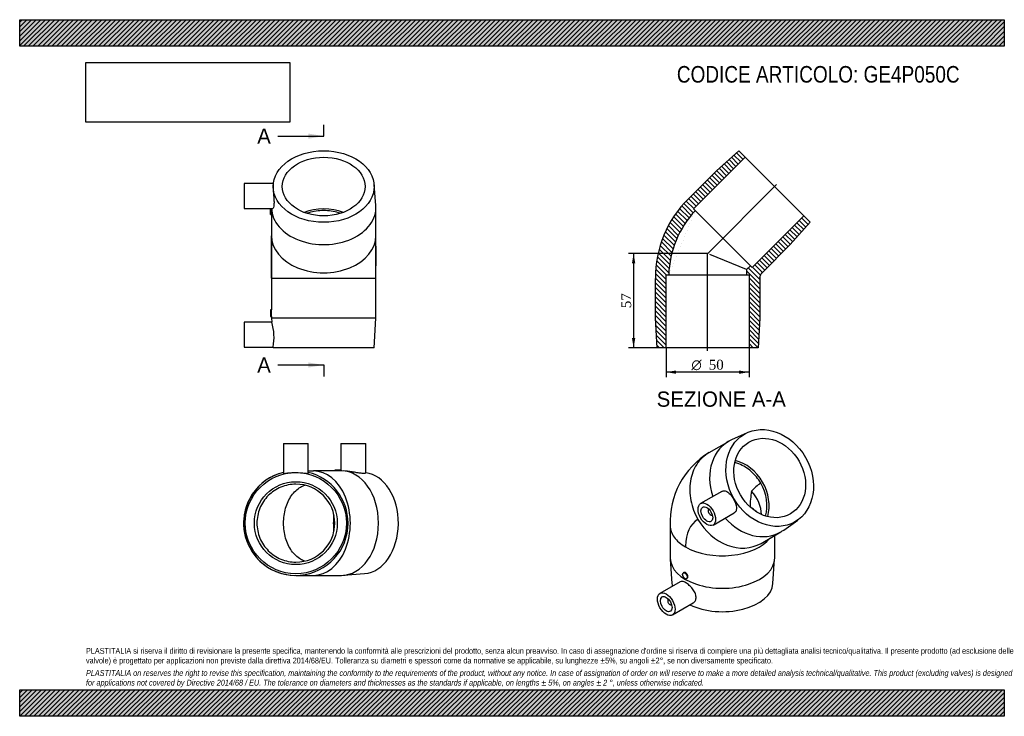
# Model space of a CAD drawing. Header units: millimetres. Extents: x 0 to 594, y 0 to 420.
import ezdxf
from ezdxf.enums import TextEntityAlignment as Align
from ezdxf.lldxf.tags import DXFTag

# ---------------------------------------------------------------- set-up
doc = ezdxf.new("R2010")
doc.units = ezdxf.units.MM
doc.header["$LTSCALE"] = 2
for name, color, linetype in [('Default', 7, 'Continuous'), ('DV4_Default', 7, 'Continuous'), ('GE4P050C', 7, 'Continuous')]:
    doc.layers.add(name, color=color, linetype=linetype)
doc.styles.add('SEACAD_Solid_Edge_ANSI', font='seans.ttf')
doc.styles.add('SEACAD_Solid_Edge_ANSI1_Symbols', font='semeca1.ttf')
doc.styles.add('SEACAD_Times_New_Roman', font='times.ttf')
tags = doc.linetypes.add('CENTER2', pattern=[28.575, 19.05, -3.175, 3.175, -3.175]).pattern_tags.tags
tags[10:11] = [DXFTag(74, 4), DXFTag(75, 0), DXFTag(340, '0'), DXFTag(46, 0.0), DXFTag(50, 0.0), DXFTag(44, 0.0), DXFTag(45, 0.0)]
tags[8:9] = [DXFTag(74, 4), DXFTag(75, 0), DXFTag(340, '0'), DXFTag(46, 0.0), DXFTag(50, 0.0), DXFTag(44, 0.0), DXFTag(45, 0.0)]
tags[6:7] = [DXFTag(74, 4), DXFTag(75, 0), DXFTag(340, '0'), DXFTag(46, 0.0), DXFTag(50, 0.0), DXFTag(44, 0.0), DXFTag(45, 0.0)]
tags[4:5] = [DXFTag(74, 4), DXFTag(75, 0), DXFTag(340, '0'), DXFTag(46, 0.0), DXFTag(50, 0.0), DXFTag(44, 0.0), DXFTag(45, 0.0)]
doc.dimstyles.new('ANSImm', dxfattribs={"dimtxt": 6, "dimasz": 6, "dimexe": 3, "dimexo": 0, "dimgap": 1.5, "dimtad": 1, "dimdsep": 46, "dimtxsty": 'SEACAD_Times_New_Roman', "dimblk1": '_SE_FILLED', "dimblk2": '_SE_FILLED', "dimsah": 1, "dimcen": 3, "dimazin": 0, "dimtfac": 0.85, "dimtdec": 3, "dimtofl": 0, "dimtmove": 0, "dimatfit": 3, "dimfxl": 1, "dimarcsym": 0})
picture_1 = doc.add_image_def('image1.jpg', size_in_pixel=(4302, 1260))

# ---------------------------------------------------------------- blocks, each defined once
blk = doc.blocks.new('SE')
at = {"layer": 'GE4P050C', "color": 7, "linetype": 'Continuous'}
for p, q in [((438.96, 170.99), (429.52, 166.69)), ((427.72, 165.77), (415.78, 158.87)), ((423.49, 135.61), (410.78, 128.27)), ((415.82, 124.83), (415.79, 124.82)), ((417.79, 121.35), (417.82, 121.37)), ((418.28, 115.28), (430.99, 122.62)), ((392.47, 114.91), (392.47, 95.38)), ((460.92, 112.3), (469.37, 118.33)), ((447.22, 104.28), (459.22, 111.21)), ((455.47, 95.38), (455.47, 109.04)), ((392.5, 94.67), (393.5, 80)), ((454.45, 80), (455.45, 94.67)), ((400.72, 86.72), (400.35, 86.5)), ((402.35, 83.04), (402.72, 83.25)), ((398.45, 81.15), (386.28, 74.12)), ((391.32, 70.68), (391.29, 70.66)), ((393.29, 67.2), (393.32, 67.21)), ((393.78, 61.13), (406.38, 68.4))]:
    blk.add_line(p, q, dxfattribs=at)
for centre, radius, start, end in [((440.92, 117.37), 48.51, 120.94437, 182.97031), ((460.91, 118.99), 25.61, 122.64002, 139.11151), ((501.08, 125.02), 60.49, 169.77589, 178.88242)]:
    blk.add_arc(centre, radius, start, end, dxfattribs=at)
for centre, major_axis, ratio in [((452.47, 143.68), (15.25, -26.41), 0.816497), ((452.47, 143.68), (12.5, -21.65), 0.816497), ((414.53, 121.78), (-3.75, 6.5), 0.57735), ((414.53, 121.78), (-2.5, 4.33), 0.57735), ((401.35, 84.77), (-1, 1.73), 0.57735), ((390.03, 67.62), (3.75, -6.5), 0.57735), ((390.03, 67.62), (2.5, -4.33), 0.57735)]:
    blk.add_ellipse(centre, major_axis=major_axis, ratio=ratio, dxfattribs=at)
for centre, major_axis, ratio, start_param, end_param in [((443.47, 138.49), (15.75, -27.28), 0.816497, 3.062944, 4.471985), ((430.47, 130.98), (-12.5, 21.65), 0.816497, 3.813211, 5.611567), ((430.47, 130.98), (-11.75, 20.35), 0.816497, 3.80046, 4.711545), ((423.97, 127.23), (-21.71, 12.53), 0.717439, 3.539695, 4.259911), ((416.79, 123.08), (-1, 1.73), 0.57735, 0, 3.170323), ((416.79, 123.08), (-1, 1.73), 0.57735, 6.254455, 6.283185), ((423.97, 116.61), (-23.5, 0), 0.57735, 3.668974, 3.915631), ((443.47, 138.49), (15.75, -27.28), 0.816497, 4.952793, 6.283185), ((426.8, 87.87), (17.75, -30.74), 0.57735, 3.133257, 3.921588), ((431.47, 131.56), (-15.75, 27.28), 0.816497, 1.570796, 3.141593), ((423.97, 114.98), (-31.5, 0), 0.57735, 0.785398, 2.71011), ((443.47, 138.49), (15.75, -27.28), 0.816497, 0, 0.078648), ((426.8, 87.87), (-17.75, 30.74), 0.57735, 0.779995, 0.793735), ((423.97, 95.38), (-31.5, 0), 0.57735, 0, 3.141593), ((423.97, 80.69), (-30.5, 0), 0.57735, 0.039294, 0.129271), ((423.97, 80.69), (-30.5, 0), 0.57735, 0.870965, 3.102299), ((392.29, 68.93), (1, -1.73), 0.57735, 3.112863, 6.283185), ((392.29, 68.93), (1, -1.73), 0.57735, 0, 0.02873)]:
    blk.add_ellipse(centre, major_axis=major_axis, ratio=ratio, start_param=start_param, end_param=end_param, dxfattribs=at)
for points, knots in [([(415.78, 158.87), (414.33, 158.03), (412.96, 157.01), (410.48, 154.64), (409.39, 153.31), (407.49, 150.4), (406.68, 148.8), (405.4, 145.4), (404.93, 143.63), (404.32, 139.92), (404.19, 137.97), (404.28, 134.07), (404.5, 132.11), (405.67, 126.18), (407.15, 122.27), (409.2, 118.7)], [0.5001526, 0.5001526, 0.5001526, 0.5001526, 0.5625, 0.5625, 0.625, 0.625, 0.6875, 0.6875, 0.75, 0.75, 0.8125, 0.8125, 0.875, 0.875, 1, 1, 1, 1]), ([(447.1, 140.56), (446.33, 141.89), (445.46, 143.14), (443.54, 145.5), (442.47, 146.61), (440.22, 148.59), (439.04, 149.47), (436.55, 150.99), (435.25, 151.63), (433.1, 152.45), (432.25, 152.71), (431.4, 152.91)], [0, 0, 0, 0, 0.0625, 0.0625, 0.125, 0.125, 0.1875, 0.1875, 0.25, 0.25, 0.2901246, 0.2901246, 0.2901246, 0.2901246]), ([(423.49, 135.61), (424.01, 135.91), (424.6, 136.03), (425.82, 135.89), (426.47, 135.62), (427.11, 135.18)], [0.8761532, 0.8761532, 0.8761532, 0.8761532, 0.9375, 0.9375, 1, 1, 1, 1]), ([(427.11, 135.18), (427.75, 134.75), (428.38, 134.16), (429.57, 132.75), (430.14, 131.94), (431.61, 129.39), (432.31, 127.52), (432.49, 125.22), (432.4, 124.53), (431.92, 123.38), (431.53, 122.93), (430.99, 122.62)], [0, 0, 0, 0, 0.0625, 0.0625, 0.125, 0.125, 0.25, 0.25, 0.3125, 0.3125, 0.3746454, 0.3746454, 0.3746454, 0.3746454]), ([(392.47, 114.85), (392.48, 113.69), (392.68, 112.53), (393.47, 110.24), (394.08, 109.08), (395.65, 106.9), (396.62, 105.86), (398.9, 103.89), (400.24, 102.95), (401.7, 102.12)], [0.7511577, 0.7511577, 0.7511577, 0.7511577, 0.8125, 0.8125, 0.875, 0.875, 0.9375, 0.9375, 1, 1, 1, 1]), ([(403.16, 84.18), (403.16, 84.61), (402.99, 85.12), (402.45, 86.01), (402.07, 86.39), (401.33, 86.82), (400.97, 86.86), (400.72, 86.72), (400.72, 86.72), (400.72, 86.72)], [0, 0, 0, 0, 0.125, 0.125, 0.25, 0.25, 0.375, 0.375, 0.3750897, 0.3750897, 0.3750897, 0.3750897]), ([(406.38, 68.4), (406.92, 68.72), (407.37, 69.2), (407.96, 70.41), (408.09, 71.13), (408, 72.7), (407.79, 73.54), (407.06, 75.2), (406.55, 76.03), (405.36, 77.59), (404.67, 78.32), (403.25, 79.58), (402.51, 80.13), (401.12, 80.93), (400.46, 81.2), (399.32, 81.42), (398.84, 81.37), (398.46, 81.15), (398.46, 81.15), (398.45, 81.15)], [0.250057, 0.250057, 0.250057, 0.250057, 0.3125, 0.3125, 0.375, 0.375, 0.4375, 0.4375, 0.5, 0.5, 0.5625, 0.5625, 0.625, 0.625, 0.6875, 0.6875, 0.75, 0.75, 0.7505109, 0.7505109, 0.7505109, 0.7505109])]:
    blk.add_open_spline(points, degree=3, knots=knots, dxfattribs=at)
blk.add_open_spline([(402.72, 83.25), (402.99, 83.41), (403.16, 83.75), (403.16, 84.18)], degree=3, dxfattribs=at)
blk = doc.blocks.new('SE1')
at = {"layer": 'GE4P050C', "color": 7, "linetype": 'Continuous'}
for p, q in [((159.09, 164.46), (174.09, 164.46)), ((159.09, 164.46), (159.09, 146.48)), ((174.09, 146.48), (174.09, 164.46)), ((193.74, 164.46), (208.74, 164.46)), ((193.74, 164.46), (193.74, 148.46)), ((208.74, 146.65), (208.74, 164.46)), ((174.09, 147.96), (177.2, 147.96)), ((190.65, 147.96), (177.2, 147.96)), ((194.05, 148.46), (190.05, 148.46)), ((190.05, 148.46), (190.05, 147.96)), ((194.05, 147.93), (194.05, 148.46)), ((194.17, 147.96), (194.05, 147.96)), ((197.32, 147.76), (195.4, 147.91)), ((166.59, 84.96), (177.2, 84.96)), ((177.2, 84.96), (194.17, 84.96)), ((195.4, 85.01), (208.09, 86.01))]:
    blk.add_line(p, q, dxfattribs=at)
for radius in [30.5, 25]:
    blk.add_circle((166.59, 116.46), radius, dxfattribs=at)
for radius, start, end in [(31.5, 103.77415, 360), (31.5, 103.77184, 270), (31.5, 0, 76.22585), (23.5, 270.04836, 89.95164)]:
    blk.add_arc((166.59, 116.46), radius, start, end, dxfattribs=at)
for centre, major_axis, start_param, end_param in [((177.2, 116.46), (0, 31.5), 3.141584, 6.283185), ((194.17, 116.46), (0, 31.5), 3.141593, 6.283185), ((206.89, 116.46), (0, -30.5), 0.055584, 3.056026), ((206.89, 116.46), (0, -25), 4.513601, 4.911177)]:
    blk.add_ellipse(centre, major_axis=major_axis, ratio=0.707107, start_param=start_param, end_param=end_param, dxfattribs=at)
for points, knots in [([(159.09, 146.48), (159.09, 146.43), (159.28, 146.42), (160.01, 146.49), (160.57, 146.56), (161.27, 146.64)], [0.8761532, 0.8761532, 0.8761532, 0.8761532, 0.9375, 0.9375, 1, 1, 1, 1]), ([(161.27, 146.64), (161.96, 146.73), (162.79, 146.82), (164.61, 146.95), (165.59, 146.99), (168.54, 146.99), (170.5, 146.81), (172.58, 146.56), (173.14, 146.49), (173.9, 146.42), (174.09, 146.42), (174.09, 146.48)], [0, 0, 0, 0, 0.0625, 0.0625, 0.125, 0.125, 0.25, 0.25, 0.3125, 0.3125, 0.3746454, 0.3746454, 0.3746454, 0.3746454]), ([(193.46, 147.9), (193.09, 147.9), (192.57, 147.91), (191.52, 147.94), (191, 147.96), (190.63, 147.96), (190.63, 147.96), (190.63, 147.96)], [0, 0, 0, 0, 0.125, 0.125, 0.25, 0.25, 0.2500863, 0.2500863, 0.2500863, 0.2500863]), ([(208.74, 146.65), (208.74, 146.56), (208.54, 146.49), (207.79, 146.42), (207.23, 146.42), (205.83, 146.54), (205, 146.65), (203.19, 146.92), (202.22, 147.09), (200.28, 147.4), (199.29, 147.55), (198.02, 147.7), (197.66, 147.73), (197.31, 147.76)], [0.2500572, 0.2500572, 0.2500572, 0.2500572, 0.3125, 0.3125, 0.375, 0.375, 0.4375, 0.4375, 0.5, 0.5, 0.5625, 0.5625, 0.5882791, 0.5882791, 0.5882791, 0.5882791]), ([(166.61, 139.96), (165.08, 139.96), (163.53, 139.81), (160.51, 139.2), (159.05, 138.76), (154.79, 137), (152.14, 135.23), (148.89, 131.97), (147.92, 130.78), (146.21, 128.22), (145.48, 126.85), (143.73, 122.61), (143.11, 119.51), (143.11, 114.92), (143.27, 113.37), (143.87, 110.35), (144.31, 108.89), (145.49, 106.05), (146.23, 104.67), (147.93, 102.12), (148.9, 100.94), (152.18, 97.66), (154.77, 95.93), (159.05, 94.16), (160.51, 93.72), (163.52, 93.12), (165.07, 92.96), (166.61, 92.96)], [0, 0, 0, 0, 0.0625, 0.0625, 0.125, 0.125, 0.25, 0.25, 0.3125, 0.3125, 0.375, 0.375, 0.5, 0.5, 0.5625, 0.5625, 0.625, 0.625, 0.6875, 0.6875, 0.75, 0.75, 0.875, 0.875, 0.9375, 0.9375, 1, 1, 1, 1]), ([(171.95, 93.6), (171.1, 93.89), (170.26, 94.27), (168.45, 95.33), (167.49, 96.05), (165.68, 97.76), (164.82, 98.75), (162.53, 102), (161.28, 104.62), (160.04, 108.86), (159.72, 110.35), (159.29, 113.37), (159.18, 114.9), (159.18, 117.97), (159.29, 119.52), (159.71, 122.53), (160.02, 124), (161.27, 128.28), (162.49, 130.87), (164.81, 134.16), (165.65, 135.13), (167.45, 136.83), (168.43, 137.57), (170.25, 138.64), (171.1, 139.03), (171.96, 139.32)], [0.0746718, 0.0746718, 0.0746718, 0.0746718, 0.125, 0.125, 0.1875, 0.1875, 0.25, 0.25, 0.375, 0.375, 0.4375, 0.4375, 0.5, 0.5, 0.5625, 0.5625, 0.625, 0.625, 0.75, 0.75, 0.8125, 0.8125, 0.875, 0.875, 0.926168, 0.926168, 0.926168, 0.926168]), ([(166.84, 84.96), (166.86, 84.96), (166.95, 84.96), (167.17, 84.96), (167.38, 84.96), (167.5, 84.96)], [0.2770907, 0.2770907, 0.2770907, 0.2770907, 0.5363881, 0.7780801, 1, 1, 1, 1])]:
    blk.add_open_spline(points, degree=3, knots=knots, dxfattribs=at)
blk.add_open_spline([(194.05, 147.93), (194.05, 147.91), (193.83, 147.9), (193.46, 147.9)], degree=3, dxfattribs=at)
blk = doc.blocks.new('SE2')
at = {"layer": 'GE4P050C', "color": 7, "linetype": 'Continuous'}
for p, q in [((135.4, 321.24), (135.4, 306.24)), ((153.01, 321.24), (135.4, 321.24)), ((152.95, 320.59), (152.91, 320.09)), ((214.85, 307.91), (213.86, 320.59)), ((135.4, 306.24), (152.62, 306.24)), ((151.4, 302.55), (151.4, 306.24)), ((151.9, 306.24), (151.9, 305.96)), ((214.9, 289.7), (214.9, 306.67)), ((151.4, 302.55), (151.93, 302.55)), ((151.9, 302.55), (151.9, 289.7)), ((151.9, 264.58), (151.9, 289.7)), ((214.9, 264.58), (214.9, 289.7)), ((214.9, 287.98), (214.9, 289.63)), ((151.9, 264.09), (151.9, 264.58)), ((151.9, 264.09), (214.9, 264.09)), ((151.9, 264.09), (151.9, 245.07)), ((214.9, 264.09), (214.9, 264.58)), ((214.9, 240.09), (214.9, 264.09)), ((151.4, 245.09), (151.4, 241.09)), ((151.9, 245.09), (151.4, 245.09)), ((151.4, 241.09), (151.9, 241.09)), ((151.9, 241.09), (151.9, 240.09)), ((214.9, 240.09), (151.9, 240.09)), ((151.9, 240.09), (152.04, 237.56)), ((213.9, 222.09), (214.9, 240.09)), ((135.4, 237.59), (135.4, 222.59)), ((152.05, 237.59), (135.4, 237.59)), ((135.4, 222.59), (152.88, 222.59)), ((152.87, 222.61), (152.9, 222.09)), ((213.9, 222.09), (152.9, 222.09))]:
    blk.add_line(p, q, dxfattribs=at)
for centre, radius, start, end in [((4704.29, 283.61), 4552.39, 179.92427, 180.24571), ((-565.11, 277.27), 780.09, 359.03176, 0.78655), ((120.47, 243.09), 31.5, 356.35939, 3.64061), ((122.33, 228.42), 31.1, 349.20266, 17.157)]:
    blk.add_arc(centre, radius, start, end, dxfattribs=at)
for major_axis in [(30.5, 0), (25, 0)]:
    blk.add_ellipse((183.4, 319.4), major_axis=major_axis, ratio=0.707107, dxfattribs=at)
for centre, major_axis, start_param, end_param in [((183.4, 306.67), (-31.5, 0), 0.019258, 3.197177), ((183.4, 288.28), (-25, 0), 4.217455, 5.207323), ((183.4, 289.7), (-31.5, 0), 0, 3.141601)]:
    blk.add_ellipse(centre, major_axis=major_axis, ratio=0.707107, start_param=start_param, end_param=end_param, dxfattribs=at)
for points, knots in [([(152.91, 320.11), (152.89, 319.81), (152.88, 319.45), (152.87, 317.67), (153.05, 315.7), (153.3, 312.76), (153.37, 311.78), (153.44, 309.95), (153.44, 309.12), (153.32, 307.72), (153.22, 307.18), (152.94, 306.43), (152.78, 306.24), (152.62, 306.24), (152.62, 306.24), (152.62, 306.24)], [0.0889596, 0.0889596, 0.0889596, 0.0889596, 0.125, 0.125, 0.25, 0.25, 0.3125, 0.3125, 0.375, 0.375, 0.4375, 0.4375, 0.5, 0.5, 0.5001879, 0.5001879, 0.5001879, 0.5001879]), ([(151.9, 305.96), (151.9, 305.59), (151.92, 305.07), (151.95, 304.03), (151.97, 303.51), (151.97, 303.13)], [0.7501572, 0.7501572, 0.7501572, 0.7501572, 0.875, 0.875, 1, 1, 1, 1]), ([(193.52, 303.27), (193.15, 303.39), (192.79, 303.5), (191, 304.03), (189.51, 304.35), (186.49, 304.78), (184.97, 304.88), (181.9, 304.89), (180.34, 304.78), (177.33, 304.36), (175.86, 304.04), (174.04, 303.51), (173.65, 303.39), (173.26, 303.26)], [0.3586375, 0.3586375, 0.3586375, 0.3586375, 0.375, 0.375, 0.4375, 0.4375, 0.5, 0.5, 0.5625, 0.5625, 0.625, 0.625, 0.6424342, 0.6424342, 0.6424342, 0.6424342])]:
    blk.add_open_spline(points, degree=3, knots=knots, dxfattribs=at)
blk.add_open_spline([(151.97, 303.13), (151.97, 302.76), (151.95, 302.55), (151.93, 302.55)], degree=3, dxfattribs=at)
blk = doc.blocks.new('SE4')
at = {"color": 7, "linetype": 'Continuous', "style": 'SEACAD_Solid_Edge_ANSI'}
blk.add_text('A', height=9.2, dxfattribs=at).set_placement((143.29, 354.4), align=Align.TOP_LEFT)
blk = doc.blocks.new('SE5')
at = {"color": 7, "linetype": 'Continuous', "style": 'SEACAD_Solid_Edge_ANSI'}
blk.add_text('A', height=9.2, dxfattribs=at).set_placement((143.29, 216.41), align=Align.TOP_LEFT)
blk = doc.blocks.new('SEANNOT_GROUP')
at = {"linetype": 'Continuous'}
blk.add_hatch(color=7, dxfattribs=at).paths.add_polyline_path([(174.2, 348.26), (183.4, 349.8), (174.2, 351.33)])
at = {"color": 7, "linetype": 'Continuous'}
blk.add_lwpolyline([(155.8, 349.8), (183.4, 349.8)], dxfattribs=at)
blk = doc.blocks.new('SEANNOT_GROUP1')
at = {"linetype": 'Continuous'}
blk.add_hatch(color=7, dxfattribs=at).paths.add_polyline_path([(174.2, 210.27), (183.4, 211.81), (174.2, 213.34)])
at = {"color": 7, "linetype": 'Continuous'}
blk.add_lwpolyline([(155.8, 211.81), (183.4, 211.81)], dxfattribs=at)
blk = doc.blocks.new('SE3')
at = {"layer": 'Default', "color": 7, "linetype": 'CENTER2'}
for p, q in [((183.4, 349.8), (183.4, 356.7)), ((183.4, 211.81), (183.4, 204.91))]:
    blk.add_line(p, q, dxfattribs=at)
at = {"layer": 'Default', "color": 7, "linetype": 'CENTER2', "const_width": 0.0001}
blk.add_lwpolyline([(183.4, 349.8), (183.4, 211.81)], dxfattribs=at)
at = {"layer": 'Default'}
for name in ['SE4', 'SEANNOT_GROUP', 'SE5', 'SEANNOT_GROUP1']:
    blk.add_blockref(name, (0, 0), dxfattribs=at)
blk = doc.blocks.new('SE6')
at = {"layer": 'GE4P050C', "linetype": 'Continuous'}
h = blk.add_hatch(dxfattribs=at)
h.set_pattern_fill('LINE', scale=0.62992, angle=-45, style=0)
edge = h.paths.add_edge_path()
edge.add_line((390.01, 222.09), (390.01, 266.09))
edge.add_line((390.01, 266.09), (391.53, 266.09))
edge.add_arc((450.51, 264.39), 59, 136.65508, 178.34492, ccw=False)
edge.add_line((407.6, 304.88), (406.52, 305.96))
edge.add_line((406.52, 305.96), (437.64, 337.07))
edge.add_line((437.64, 337.07), (433.75, 340.96))
edge.add_line((433.75, 340.96), (420.31, 328.94))
edge.add_line((420.31, 328.94), (403.42, 312.05))
edge.add_arc((450.51, 264.39), 67, 134.65233, 180.34767)
edge.add_line((383.51, 263.98), (383.51, 240.09))
edge.add_line((383.51, 240.09), (384.51, 222.09))
edge.add_line((384.51, 222.09), (390.01, 222.09))
h = blk.add_hatch(dxfattribs=at)
h.set_pattern_fill('LINE', scale=0.62992, angle=-45, style=0)
edge = h.paths.add_edge_path()
edge.add_line((440.01, 266.09), (440.01, 222.09))
edge.add_line((440.01, 222.09), (445.51, 222.09))
edge.add_line((445.51, 222.09), (446.51, 240.09))
edge.add_line((446.51, 240.09), (446.51, 264.09))
edge.add_spline(control_points=[(446.51, 264.09), (446.51, 264.25), (446.51, 264.35), (446.51, 264.44), (446.51, 264.47), (446.51, 264.47), (446.51, 264.47), (446.51, 264.46), (446.51, 264.46), (446.51, 264.45), (446.51, 264.45), (446.51, 264.72), (446.54, 264.96), (446.64, 265.45), (446.72, 265.69), (446.91, 266.15), (447.02, 266.37), (447.23, 266.68), (447.3, 266.78), (447.42, 266.93), (447.46, 266.98), (447.52, 267.05), (447.54, 267.07), (447.57, 267.1), (447.58, 267.11), (447.6, 267.14), (447.61, 267.15), (447.64, 267.17), (447.64, 267.18), (447.59, 267.13), (447.69, 267.22), (447.89, 267.42)], knot_values=[0.373421, 0.373421, 0.373421, 0.373421, 0.375644, 0.375644, 0.377311, 0.377311, 0.378145, 0.378145, 0.378978, 0.378978, 0.382312, 0.382312, 0.441156, 0.441156, 0.5, 0.5, 0.558844, 0.558844, 0.588266, 0.588266, 0.602977, 0.602977, 0.610332, 0.610332, 0.61401, 0.61401, 0.617688, 0.617688, 0.622133, 0.622133, 0.626579, 0.626579, 0.626579, 0.626579], weights=[1, 1, 1, 1, 1, 1, 1, 1, 1, 1, 1, 1, 1, 1, 1, 1, 1, 1, 1, 1, 1, 1, 1, 1, 1, 1, 1, 1, 1, 1, 1, 1], degree=3, periodic=0)
edge.add_line((447.89, 267.42), (464.86, 284.39))
edge.add_line((464.86, 284.39), (476.88, 297.83))
edge.add_line((476.88, 297.83), (472.99, 301.72))
edge.add_line((472.99, 301.72), (441.88, 270.61))
edge.add_line((441.88, 270.61), (440.82, 271.67))
edge.add_line((440.82, 271.67), (438.51, 269.36))
edge.add_line((438.51, 269.36), (438.51, 266.09))
edge.add_line((438.51, 266.09), (440.01, 266.09))
at = {"layer": 'DV4_Default', "color": 7, "linetype": 'CENTER2'}
for p, q in [((414.85, 278.93), (456.55, 320.63)), ((415.01, 220.34), (415.01, 279.4))]:
    blk.add_line(p, q, dxfattribs=at)
at = {"layer": 'GE4P050C', "color": 7, "linetype": 'Continuous'}
for p, q in [((420.31, 328.94), (433.75, 340.96)), ((437.64, 337.07), (433.75, 340.96)), ((406.52, 305.96), (437.64, 337.07)), ((437.64, 337.07), (472.99, 301.72)), ((403.42, 312.05), (420.31, 328.94)), ((407.6, 304.88), (406.52, 305.96)), ((424.22, 288.27), (407.6, 304.88)), ((472.99, 301.72), (441.88, 270.61)), ((476.88, 297.83), (464.86, 284.39)), ((476.88, 297.83), (472.99, 301.72)), ((440.82, 271.67), (424.22, 288.27)), ((464.86, 284.39), (447.89, 267.42)), ((438.51, 269.36), (416.41, 278.51)), ((440.82, 271.67), (438.51, 269.36)), ((438.51, 269.36), (438.51, 266.09)), ((441.88, 270.61), (440.82, 271.67)), ((383.51, 240.09), (383.51, 263.98)), ((390.01, 222.09), (390.01, 266.09)), ((390.01, 266.09), (391.53, 266.09)), ((391.53, 266.09), (415.03, 266.09)), ((415.03, 266.09), (438.51, 266.09)), ((438.51, 266.09), (440.01, 266.09)), ((440.01, 266.09), (440.01, 222.09)), ((446.51, 264.09), (446.51, 240.09)), ((384.51, 222.09), (383.51, 240.09)), ((446.51, 240.09), (445.51, 222.09)), ((390.01, 222.09), (384.51, 222.09)), ((440.01, 222.09), (390.01, 222.09)), ((445.51, 222.09), (440.01, 222.09))]:
    blk.add_line(p, q, dxfattribs=at)
for radius, start, end in [(67, 134.65233, 180.34767), (59, 136.65508, 178.34492)]:
    blk.add_arc((450.51, 264.39), radius, start, end, dxfattribs=at)
blk.add_open_spline([(447.89, 267.42), (447.69, 267.22), (447.59, 267.13), (447.64, 267.18), (447.64, 267.17), (447.61, 267.15), (447.6, 267.14), (447.58, 267.11), (447.57, 267.1), (447.54, 267.07), (447.52, 267.05), (447.46, 266.98), (447.42, 266.93), (447.3, 266.78), (447.23, 266.68), (447.02, 266.37), (446.91, 266.15), (446.72, 265.69), (446.64, 265.45), (446.54, 264.96), (446.51, 264.72), (446.51, 264.45), (446.51, 264.45), (446.51, 264.46), (446.51, 264.46), (446.51, 264.47), (446.51, 264.47), (446.51, 264.47), (446.51, 264.44), (446.51, 264.35), (446.51, 264.25), (446.51, 264.09)], degree=3, knots=[0, 0, 0, 0, 0.01756, 0.01756, 0.03512, 0.03512, 0.049648, 0.049648, 0.064175, 0.064175, 0.09323, 0.09323, 0.15134, 0.15134, 0.26756, 0.26756, 0.5, 0.5, 0.73244, 0.73244, 0.96488, 0.96488, 0.97805, 0.97805, 0.981342, 0.981342, 0.984635, 0.984635, 0.99122, 0.99122, 1, 1, 1, 1], dxfattribs=at)
blk = doc.blocks.new('GDimGGroup')
at = {"layer": 'Default', "linetype": 'Continuous'}
for points in [[(396.01, 206.49), (396.01, 208.49), (390.01, 207.49)], [(434.01, 206.49), (440.01, 207.49), (434.01, 208.49)]]:
    blk.add_hatch(color=7, dxfattribs=at).paths.add_polyline_path(points)
at = {"layer": 'Default', "color": 7, "linetype": 'Continuous'}
for p, q in [((390.01, 222.09), (390.01, 204.49)), ((440.01, 222.09), (440.01, 204.49)), ((440.01, 207.49), (390.01, 207.49))]:
    blk.add_line(p, q, dxfattribs=at)
for s, style, p in [('O', 'SEACAD_Solid_Edge_ANSI1_Symbols', (405.24, 214.99)), ('50', 'SEACAD_Times_New_Roman', (415.68, 214.99))]:
    blk.add_text(s, height=6, dxfattribs=dict(at, style=style)).set_placement(p, align=Align.TOP_LEFT)
blk = doc.blocks.new('DMBLK23')
at = {"layer": 'Default', "linetype": 'Continuous'}
for points in [[(369.36, 273.09), (371.36, 273.09), (370.36, 279.09)], [(369.36, 228.09), (370.36, 222.09), (371.36, 228.09)]]:
    blk.add_hatch(color=7, dxfattribs=at).paths.add_polyline_path(points)
at = {"layer": 'Default', "color": 7, "linetype": 'Continuous'}
for p, q in [((415.01, 279.09), (367.36, 279.09)), ((370.36, 279.09), (370.36, 222.09)), ((390.01, 222.09), (367.36, 222.09))]:
    blk.add_line(p, q, dxfattribs=at)
at = {"layer": 'Default', "color": 7, "linetype": 'Continuous', "style": 'SEACAD_Times_New_Roman'}
blk.add_text('57', height=6, rotation=90, dxfattribs=at).set_placement((362.86, 246.04), align=Align.TOP_LEFT)
blk = doc.blocks.new('_SE_FILLED')
at = {"color": 0}
blk.add_line((0, 0), (-1, 0), dxfattribs=at)
blk.add_solid([(0, 0), (-1, -0.1665), (-1, 0.1665), (0, 0)], dxfattribs=at)

msp = doc.modelspace()

# ---------------------------------------------------------------- hatches: boundary and pattern name
at = {"layer": 'Default', "linetype": 'Continuous'}
h = msp.add_hatch(dxfattribs=at)
h.set_pattern_fill('LINE', scale=0.62992, angle=45, style=0)
h.paths.add_polyline_path([(594, 404), (594, 420), (0, 420), (0, 404)])
for points in [[(594, 404), (594, 420), (0, 420), (0, 404)], [(594, 0), (594, 16), (0, 16), (0, 0)]]:
    msp.add_hatch(color=7, dxfattribs=at).paths.add_polyline_path(points)
h = msp.add_hatch(dxfattribs=at)
h.set_pattern_fill('LINE', scale=0.62992, angle=45, style=0)
h.paths.add_polyline_path([(594, 0), (594, 16), (0, 16), (0, 0)])

# ---------------------------------------------------------------- linework, layer by layer
at = {"layer": 'Default', "color": 7, "linetype": 'Continuous'}
for p, q in [((0, 420), (594, 420)), ((0, 404), (0, 420)), ((594, 420), (594, 404)), ((594, 404), (0, 404)), ((0, 16), (594, 16)), ((0, 0), (0, 16)), ((594, 16), (594, 0)), ((594, 0), (0, 0))]:
    msp.add_line(p, q, dxfattribs=at)

# ---------------------------------------------------------------- block references
at = {"layer": 'Default'}
for name in ['SE3', 'SE2', 'SE6', 'GDimGGroup', 'SE', 'SE1']:
    msp.add_blockref(name, (0, 0), dxfattribs=at)

# ---------------------------------------------------------------- texts
at = {"layer": 'Default', "color": 7, "linetype": 'Continuous', "style": 'SEACAD_Solid_Edge_ANSI'}
msp.add_text('SEZIONE A-A', height=9.2, dxfattribs=at).set_placement((384.286, 195.834), align=Align.TOP_LEFT)
at = {"layer": 'Default', "attachment_point": 1}
for s, insert, char_height, width in [('{\\fArial Narrow|b0||i0||c0|p34;\\C7;\\H10.;\\W1.;CODICE ARTICOLO: GE4P050C}', (396.459, 392.067), 10, 189.28664), ("{\\fArial Narrow|b0||i0||c0|p34;\\C7;\\H3.5;\\W1.;PLASTITALIA si riserva il diritto di revisionare la presente specifica, mantenendo la conformità alle prescrizioni del prodotto, senza alcun preavviso. In caso di assegnazione d'ordine si riserva di compiere una più dettagliata analisi tecnico/qualitativa. Il presente prodotto (ad esclusione delle \\P}{\\fArial Narrow|b0||i0||c0|p34;\\C7;\\H3.5;\\W1.;valvole) è progettato per applicazioni non previste dalla direttiva 2014/68/EU. Tolleranza su diametri e spessori come da normative se applicabile, su lunghezze ±5%, su angoli ±2°, se non diversamente specificato.\\P}{\\fArial Narrow|b0||i0||c0|p34;\\C7;\\H1.;\\W1.;   \\P}{\\fArial Narrow|b0||i1||c0|p34;\\C7;\\H3.5;\\W1.;PLASTITALIA on reserves the right to revise this specification, maintaining the conformity to the requirements of the product, without any notice. In case of assignation of order on will reserve to make a more detailed analysis technical/qualitative. This product (excluding valves) is designed \\P}{\\fArial Narrow|b0||i1||c0|p34;\\C7;\\H3.5;\\W1.;for applications not covered by Directive 2014/68 / EU. The tolerance on diameters and thicknesses as the standards if applicable, on lengths ± 5%, on angles ± 2 °, unless otherwise indicated.\\P}", (40, 41.205), 3.5, 514)]:
    msp.add_mtext(s, dxfattribs=dict(at, insert=insert, char_height=char_height, width=width))

# ---------------------------------------------------------------- dimensions: what is measured, and where the dimension line sits
at = {"layer": 'Default', "color": 7, "linetype": 'Continuous'}
dim = msp.add_linear_dim(base=(370.358, 222.092), p1=(415.01, 279.092), p2=(390.01, 222.092), angle=90, text='\\A1;<>', dimstyle='ANSImm', dxfattribs=at)
dim.commit()
dim.dimension.update_dxf_attribs({"geometry": 'DMBLK23', "text_midpoint": (370.358, 250.592), "dimtype": 160})

# ---------------------------------------------------------------- pictures from other files: only their frames are drawn
image = msp.add_image(picture_1, insert=(40, 358.206), size_in_units=(122.914, 36))
image.dxf.flags = 7

doc.saveas('drawing.dxf')
